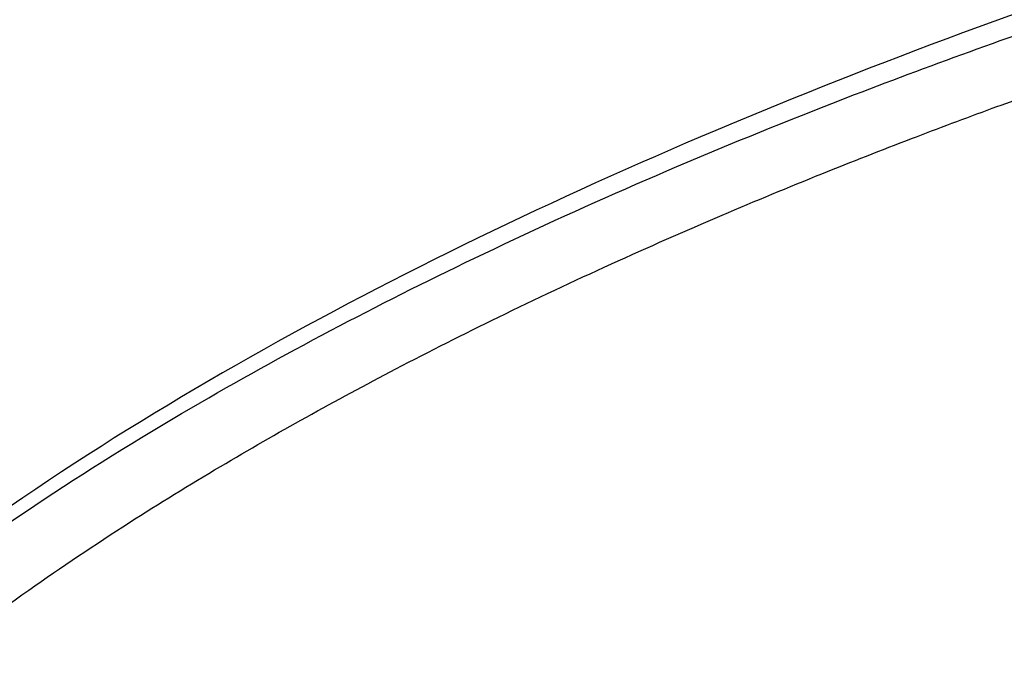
# Model space of a CAD drawing. Header units: millimetres. Extents: x -382 to 385, y -44 to 2191.
# Tile 56 of 256: x -143 to -105, y 14 to 39. Entities that reach past the tile are written whole.
import ezdxf

# ---------------------------------------------------------------- set-up
doc = ezdxf.new("R2010")
doc.units = ezdxf.units.MM
doc.layers.add('ORTHO$8', color=7, linetype='CONTINUOUS', true_color=0xffffff)

msp = doc.modelspace()

# ---------------------------------------------------------------- linework, layer by layer
at = {"layer": 'ORTHO$8', "color": 7, "linetype": 'Continuous'}
msp.add_open_spline([(1, 56.015), (-13.066, 56.015), (-27.102, 55.156), (-54.89, 51.701), (-68.684, 49.102), (-95.571, 42.024), (-108.757, 37.53), (-127.07, 29.169), (-132.926, 26.116), (-143.911, 19.295), (-149.024, 15.533), (-155.36, 9.373), (-157.25, 7.224), (-160.325, 2.856), (-161.539, 0.588), (-163.046, -3.92), (-163.341, -6.136), (-163.073, -9.002), (-162.958, -9.684), (-162.795, -10.352)], degree=3, knots=[0, 0, 0, 0, 0.207023, 0.207023, 0.414047, 0.414047, 0.62107, 0.62107, 0.724581, 0.724581, 0.828093, 0.828093, 0.879849, 0.879849, 0.931605, 0.931605, 0.98336, 0.98336, 1, 1, 1, 1], dxfattribs=at)
at = {"layer": 'ORTHO$8', "color": 252, "linetype": 'Continuous'}
for points, knots in [([(-162.784, -6.936), (-162.776, -6.548), (-162.758, -5.772), (-162.535, -3.934), (-161.889, -1.406), (-160.015, 2.765), (-155.777, 8.709), (-147.581, 16.191), (-136.779, 23.325), (-124.83, 29.605), (-113.704, 34.441), (-103.892, 38.083), (-95.968, 40.707), (-88.002, 43.096), (-78.937, 45.507), (-69.465, 47.677), (-60.536, 49.437), (-51.552, 50.966), (-40.622, 52.506), (-26.856, 53.93), (-14.573, 54.641), (-5.028, 54.897), (-1.009, 54.917), (1, 54.927)], [0, 0, 0, 0, 0.009485, 0.018973, 0.04442, 0.069866, 0.118779, 0.189809, 0.268628, 0.335147, 0.407717, 0.460247, 0.498606, 0.537289, 0.588786, 0.643004, 0.686346, 0.728059, 0.782244, 0.854718, 0.938861, 0.969429, 1, 1, 1, 1]), ([(-160.785, -8.477), (-160.785, -7.763), (-160.675, -6.305), (-160.197, -4.15), (-159.465, -2.091), (-158.559, -0.176), (-157.483, 1.684), (-156.161, 3.622), (-154.479, 5.75), (-152.317, 8.127), (-149.574, 10.762), (-146.194, 13.614), (-142.398, 16.449), (-138.552, 19.028), (-134.962, 21.241), (-131.529, 23.211), (-127.958, 25.136), (-124.043, 27.111), (-119.847, 29.088), (-115.684, 30.922), (-111.822, 32.524), (-108.349, 33.889), (-105.222, 35.062), (-102.392, 36.08), (-99.834, 36.967), (-97.506, 37.747), (-95.309, 38.46), (-93.1, 39.156), (-90.724, 39.881), (-88.07, 40.662), (-85.105, 41.502), (-81.897, 42.37), (-78.553, 43.23), (-75.154, 44.063), (-71.732, 44.857), (-68.412, 45.588), (-65.33, 46.23), (-62.569, 46.778), (-60.031, 47.26), (-57.51, 47.718), (-54.831, 48.182), (-51.89, 48.664), (-48.678, 49.159), (-45.175, 49.662), (-41.339, 50.169), (-37.096, 50.677), (-32.379, 51.177), (-27.15, 51.653), (-21.598, 52.067), (-16.11, 52.384), (-11.057, 52.596), (-6.575, 52.722), (-2.621, 52.784), (-0.15, 52.797), (1, 52.797)], [0, 0, 0, 0, 0.017885, 0.036071, 0.052616, 0.067929, 0.082725, 0.09828, 0.116095, 0.136505, 0.159776, 0.186443, 0.215717, 0.242257, 0.265279, 0.286391, 0.307804, 0.331832, 0.357678, 0.382604, 0.404685, 0.424282, 0.441803, 0.457496, 0.471702, 0.484412, 0.496059, 0.50793, 0.520683, 0.534929, 0.55115, 0.568749, 0.586708, 0.604872, 0.623121, 0.641238, 0.657574, 0.671888, 0.684809, 0.697553, 0.71151, 0.726824, 0.743593, 0.761696, 0.781433, 0.803269, 0.827584, 0.854534, 0.884147, 0.913315, 0.939147, 0.961988, 0.982302, 1, 1, 1, 1])]:
    msp.add_open_spline(points, degree=3, knots=knots, dxfattribs=at)

doc.saveas('drawing.dxf')
